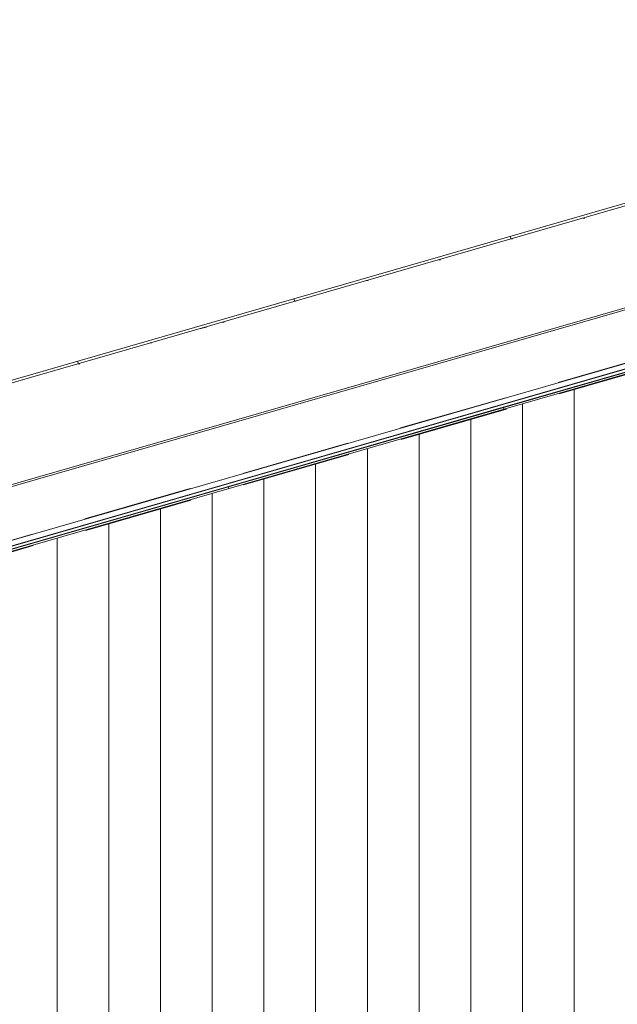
# Model space of a CAD drawing. Header units: millimetres. Extents: x -65 to 293624, y -1905 to 31061.
# Tile 43 of 256: x 32878 to 34034, y 16355 to 18259. Entities that reach past the tile are written whole.
import ezdxf

# ---------------------------------------------------------------- set-up
doc = ezdxf.new("R2010")
doc.units = ezdxf.units.MM
doc.header["$MEASUREMENT"] = 0
doc.linetypes.add('Hidden Line', pattern=[317.5, 211.666667, -105.833333])
for name, color, linetype in [('00 2D joon.AR', 7, 'Continuous'), ('1247 Fassaadi valgusti.AR', 7, 'Continuous'), ('1263 Katuse alusserv.AR', 7, 'Continuous'), ('1263 Katusekate - plekk.AR', 7, 'Continuous'), ('1264 Katusevarustus.AR', 7, 'Continuous')]:
    doc.layers.add(name, color=color, linetype=linetype)

# ---------------------------------------------------------------- blocks, each defined once
blk = doc.blocks.new('*X255', base_point=(-38239, 12361.4))
at = {"layer": '1263 Katuse alusserv.AR', "color": 7, "linetype": 'Continuous', "lineweight": 13}
for p, q in [((33813.8, 17509.2), (33814.7, 17505.7)), ((33281.9, 17355.9), (33282.7, 17352.3))]:
    blk.add_line(p, q, dxfattribs=at)
blk.add_point((33814.7, 17505.7), dxfattribs=at)
blk.add_point((33814.7, 17505.7), dxfattribs=at)
blk.add_point((33814.7, 17505.7), dxfattribs=at)
blk.add_point((33814.7, 17505.7), dxfattribs=at)
blk = doc.blocks.new('*X256', base_point=(-38239, 12361.4))
at = {"layer": '1263 Katuse alusserv.AR', "color": 7, "linetype": 'Continuous', "lineweight": 13}
for p, q in [((33813.8, 17509.2), (33814.7, 17505.7)), ((33281.9, 17355.9), (33282.7, 17352.3))]:
    blk.add_line(p, q, dxfattribs=at)
blk.add_point((33814.7, 17505.7), dxfattribs=at)
blk.add_point((33814.7, 17505.7), dxfattribs=at)
blk.add_point((33814.7, 17505.7), dxfattribs=at)
blk.add_point((33814.7, 17505.7), dxfattribs=at)
blk = doc.blocks.new('*X261', base_point=(-38239, 12361.4))
at = {"layer": '1263 Katuse alusserv.AR', "color": 7, "linetype": 'Continuous', "lineweight": 13}
for p, q in [((33950.6, 17544.9), (33950.6, 17505.7)), ((33950.6, 17544.9), (33950.6, 17505.7)), ((33850.6, 17516.1), (33850.6, 17505.7)), ((33850.6, 17516.1), (33850.6, 17505.7)), ((33850.6, 17505.7), (33850.6, 17441.8)), ((33850.6, 17505.7), (33850.6, 17441.8)), ((33950.6, 17505.7), (33950.6, 17441.8)), ((33950.6, 17505.7), (33950.6, 17441.8)), ((33750.6, 17487.2), (33750.6, 17441.8)), ((33750.6, 17487.2), (33750.6, 17441.8)), ((33650.6, 17458.4), (33650.6, 17441.8)), ((33650.6, 17458.4), (33650.6, 17441.8)), ((33650.6, 17441.8), (33650.6, 17377.9)), ((33650.6, 17441.8), (33650.6, 17377.9)), ((33750.6, 17441.8), (33750.6, 17377.9)), ((33750.6, 17441.8), (33750.6, 17377.9)), ((33850.6, 17441.8), (33850.6, 17377.9)), ((33850.6, 17441.8), (33850.6, 17377.9)), ((33950.6, 17441.8), (33950.6, 17377.9)), ((33950.6, 17441.8), (33950.6, 17377.9)), ((33550.6, 17429.5), (33550.6, 17377.9)), ((33550.6, 17429.5), (33550.6, 17377.9)), ((33450.6, 17400.7), (33450.6, 17377.9)), ((33450.6, 17400.7), (33450.6, 17377.9)), ((33350.6, 17371.9), (33350.6, 17313.9)), ((33350.6, 17371.9), (33350.6, 17313.9)), ((33450.6, 17377.9), (33450.6, 17313.9)), ((33450.6, 17377.9), (33450.6, 17313.9)), ((33550.6, 17377.9), (33550.6, 17313.9)), ((33550.6, 17377.9), (33550.6, 17313.9)), ((33650.6, 17377.9), (33650.6, 17313.9)), ((33650.6, 17377.9), (33650.6, 17313.9)), ((33750.6, 17377.9), (33750.6, 17313.9)), ((33750.6, 17377.9), (33750.6, 17313.9)), ((33850.6, 17377.9), (33850.6, 17313.9)), ((33850.6, 17377.9), (33850.6, 17313.9)), ((33950.6, 17377.9), (33950.6, 17313.9)), ((33950.6, 17377.9), (33950.6, 17313.9)), ((33250.6, 17343), (33250.6, 17313.9)), ((33250.6, 17343), (33250.6, 17313.9)), ((33150.6, 17314.2), (33150.6, 17313.9)), ((33150.6, 17314.2), (33150.6, 17313.9)), ((33150.6, 17313.9), (33150.6, 17250)), ((33150.6, 17313.9), (33150.6, 17250)), ((33250.6, 17313.9), (33250.6, 17250)), ((33250.6, 17313.9), (33250.6, 17250)), ((33350.6, 17313.9), (33350.6, 17250)), ((33350.6, 17313.9), (33350.6, 17250)), ((33450.6, 17313.9), (33450.6, 17250)), ((33450.6, 17313.9), (33450.6, 17250)), ((33550.6, 17313.9), (33550.6, 17250)), ((33550.6, 17313.9), (33550.6, 17250)), ((33650.6, 17313.9), (33650.6, 17250)), ((33650.6, 17313.9), (33650.6, 17250)), ((33750.6, 17313.9), (33750.6, 17250)), ((33750.6, 17313.9), (33750.6, 17250)), ((33850.6, 17313.9), (33850.6, 17250)), ((33850.6, 17313.9), (33850.6, 17250)), ((33950.6, 17313.9), (33950.6, 17250)), ((33950.6, 17313.9), (33950.6, 17250)), ((33050.6, 17285.3), (33050.6, 17250)), ((33050.6, 17285.3), (33050.6, 17250)), ((32950.6, 17256.5), (32950.6, 17250)), ((32950.6, 17256.5), (32950.6, 17250)), ((32950.6, 17250), (32950.6, 17186.1)), ((32950.6, 17250), (32950.6, 17186.1)), ((33050.6, 17250), (33050.6, 17186.1)), ((33050.6, 17250), (33050.6, 17186.1)), ((33150.6, 17250), (33150.6, 17186.1)), ((33150.6, 17250), (33150.6, 17186.1)), ((33250.6, 17250), (33250.6, 17186.1)), ((33250.6, 17250), (33250.6, 17186.1)), ((33350.6, 17250), (33350.6, 17186.1)), ((33350.6, 17250), (33350.6, 17186.1)), ((33450.6, 17250), (33450.6, 17186.1)), ((33450.6, 17250), (33450.6, 17186.1)), ((33550.6, 17250), (33550.6, 17186.1)), ((33550.6, 17250), (33550.6, 17186.1)), ((33650.6, 17250), (33650.6, 17186.1)), ((33650.6, 17250), (33650.6, 17186.1)), ((33750.6, 17250), (33750.6, 17186.1)), ((33750.6, 17250), (33750.6, 17186.1)), ((33850.6, 17250), (33850.6, 17186.1)), ((33850.6, 17250), (33850.6, 17186.1)), ((33950.6, 17250), (33950.6, 17186.1)), ((33950.6, 17250), (33950.6, 17186.1)), ((32950.6, 17186.1), (32950.6, 17122.2)), ((32950.6, 17186.1), (32950.6, 17122.2)), ((33050.6, 17186.1), (33050.6, 17122.2)), ((33050.6, 17186.1), (33050.6, 17122.2)), ((33150.6, 17186.1), (33150.6, 17122.2)), ((33150.6, 17186.1), (33150.6, 17122.2)), ((33250.6, 17186.1), (33250.6, 17122.2)), ((33250.6, 17186.1), (33250.6, 17122.2)), ((33350.6, 17186.1), (33350.6, 17122.2)), ((33350.6, 17186.1), (33350.6, 17122.2)), ((33450.6, 17186.1), (33450.6, 17122.2)), ((33450.6, 17186.1), (33450.6, 17122.2)), ((33550.6, 17186.1), (33550.6, 17122.2)), ((33550.6, 17186.1), (33550.6, 17122.2)), ((33650.6, 17186.1), (33650.6, 17122.2)), ((33650.6, 17186.1), (33650.6, 17122.2)), ((33750.6, 17186.1), (33750.6, 17122.2)), ((33750.6, 17186.1), (33750.6, 17122.2)), ((33850.6, 17186.1), (33850.6, 17122.2)), ((33850.6, 17186.1), (33850.6, 17122.2)), ((33950.6, 17186.1), (33950.6, 17122.2)), ((33950.6, 17186.1), (33950.6, 17122.2)), ((32950.6, 17122.2), (32950.6, 17058.3)), ((32950.6, 17122.2), (32950.6, 17058.3)), ((33050.6, 17122.2), (33050.6, 17058.3)), ((33050.6, 17122.2), (33050.6, 17058.3)), ((33150.6, 17122.2), (33150.6, 17058.3)), ((33150.6, 17122.2), (33150.6, 17058.3)), ((33250.6, 17122.2), (33250.6, 17058.3)), ((33250.6, 17122.2), (33250.6, 17058.3)), ((33350.6, 17122.2), (33350.6, 17058.3)), ((33350.6, 17122.2), (33350.6, 17058.3)), ((33450.6, 17122.2), (33450.6, 17058.3)), ((33450.6, 17122.2), (33450.6, 17058.3)), ((33550.6, 17122.2), (33550.6, 17058.3)), ((33550.6, 17122.2), (33550.6, 17058.3)), ((33650.6, 17122.2), (33650.6, 17058.3)), ((33650.6, 17122.2), (33650.6, 17058.3)), ((33750.6, 17122.2), (33750.6, 17058.3)), ((33750.6, 17122.2), (33750.6, 17058.3)), ((33850.6, 17122.2), (33850.6, 17058.3)), ((33850.6, 17122.2), (33850.6, 17058.3)), ((33950.6, 17122.2), (33950.6, 17058.3)), ((33950.6, 17122.2), (33950.6, 17058.3)), ((32950.6, 17058.3), (32950.6, 16994.4)), ((32950.6, 17058.3), (32950.6, 16994.4)), ((33050.6, 17058.3), (33050.6, 16994.4)), ((33050.6, 17058.3), (33050.6, 16994.4)), ((33150.6, 17058.3), (33150.6, 16994.4)), ((33150.6, 17058.3), (33150.6, 16994.4)), ((33250.6, 17058.3), (33250.6, 16994.4)), ((33250.6, 17058.3), (33250.6, 16994.4)), ((33350.6, 17058.3), (33350.6, 16994.4)), ((33350.6, 17058.3), (33350.6, 16994.4)), ((33450.6, 17058.3), (33450.6, 16994.4)), ((33450.6, 17058.3), (33450.6, 16994.4)), ((33550.6, 17058.3), (33550.6, 16994.4)), ((33550.6, 17058.3), (33550.6, 16994.4)), ((33650.6, 17058.3), (33650.6, 16994.4)), ((33650.6, 17058.3), (33650.6, 16994.4)), ((33750.6, 17058.3), (33750.6, 16994.4)), ((33750.6, 17058.3), (33750.6, 16994.4)), ((33850.6, 17058.3), (33850.6, 16994.4)), ((33850.6, 17058.3), (33850.6, 16994.4)), ((33950.6, 17058.3), (33950.6, 16994.4)), ((33950.6, 17058.3), (33950.6, 16994.4)), ((32950.6, 16994.4), (32950.6, 16930.4)), ((32950.6, 16994.4), (32950.6, 16930.4)), ((33050.6, 16994.4), (33050.6, 16930.4)), ((33050.6, 16994.4), (33050.6, 16930.4)), ((33150.6, 16994.4), (33150.6, 16930.4)), ((33150.6, 16994.4), (33150.6, 16930.4)), ((33250.6, 16994.4), (33250.6, 16930.4)), ((33250.6, 16994.4), (33250.6, 16930.4)), ((33350.6, 16994.4), (33350.6, 16930.4)), ((33350.6, 16994.4), (33350.6, 16930.4)), ((33450.6, 16994.4), (33450.6, 16930.4)), ((33450.6, 16994.4), (33450.6, 16930.4)), ((33550.6, 16994.4), (33550.6, 16930.4)), ((33550.6, 16994.4), (33550.6, 16930.4)), ((33650.6, 16994.4), (33650.6, 16930.4)), ((33650.6, 16994.4), (33650.6, 16930.4)), ((33750.6, 16994.4), (33750.6, 16930.4)), ((33750.6, 16994.4), (33750.6, 16930.4)), ((33850.6, 16994.4), (33850.6, 16930.4)), ((33850.6, 16994.4), (33850.6, 16930.4)), ((33950.6, 16994.4), (33950.6, 16930.4)), ((33950.6, 16994.4), (33950.6, 16930.4)), ((32950.6, 16930.4), (32950.6, 16866.5)), ((32950.6, 16930.4), (32950.6, 16866.5)), ((33050.6, 16930.4), (33050.6, 16866.5)), ((33050.6, 16930.4), (33050.6, 16866.5)), ((33150.6, 16930.4), (33150.6, 16866.5)), ((33150.6, 16930.4), (33150.6, 16866.5)), ((33250.6, 16930.4), (33250.6, 16866.5)), ((33250.6, 16930.4), (33250.6, 16866.5)), ((33350.6, 16930.4), (33350.6, 16866.5)), ((33350.6, 16930.4), (33350.6, 16866.5)), ((33450.6, 16930.4), (33450.6, 16866.5)), ((33450.6, 16930.4), (33450.6, 16866.5)), ((33550.6, 16930.4), (33550.6, 16866.5)), ((33550.6, 16930.4), (33550.6, 16866.5)), ((33650.6, 16930.4), (33650.6, 16866.5)), ((33650.6, 16930.4), (33650.6, 16866.5)), ((33750.6, 16930.4), (33750.6, 16866.5)), ((33750.6, 16930.4), (33750.6, 16866.5)), ((33850.6, 16930.4), (33850.6, 16866.5)), ((33850.6, 16930.4), (33850.6, 16866.5)), ((33950.6, 16930.4), (33950.6, 16866.5)), ((33950.6, 16930.4), (33950.6, 16866.5)), ((32950.6, 16866.5), (32950.6, 16802.6)), ((32950.6, 16866.5), (32950.6, 16802.6)), ((33050.6, 16866.5), (33050.6, 16802.6)), ((33050.6, 16866.5), (33050.6, 16802.6)), ((33150.6, 16866.5), (33150.6, 16802.6)), ((33150.6, 16866.5), (33150.6, 16802.6)), ((33250.6, 16866.5), (33250.6, 16802.6)), ((33250.6, 16866.5), (33250.6, 16802.6)), ((33350.6, 16866.5), (33350.6, 16802.6)), ((33350.6, 16866.5), (33350.6, 16802.6)), ((33450.6, 16866.5), (33450.6, 16802.6)), ((33450.6, 16866.5), (33450.6, 16802.6)), ((33550.6, 16866.5), (33550.6, 16802.6)), ((33550.6, 16866.5), (33550.6, 16802.6)), ((33650.6, 16866.5), (33650.6, 16802.6)), ((33650.6, 16866.5), (33650.6, 16802.6)), ((33750.6, 16866.5), (33750.6, 16802.6)), ((33750.6, 16866.5), (33750.6, 16802.6)), ((33850.6, 16866.5), (33850.6, 16802.6)), ((33850.6, 16866.5), (33850.6, 16802.6)), ((33950.6, 16866.5), (33950.6, 16802.6)), ((33950.6, 16866.5), (33950.6, 16802.6)), ((32950.6, 16802.6), (32950.6, 16738.7)), ((32950.6, 16802.6), (32950.6, 16738.7)), ((33050.6, 16802.6), (33050.6, 16738.7)), ((33050.6, 16802.6), (33050.6, 16738.7)), ((33150.6, 16802.6), (33150.6, 16738.7)), ((33150.6, 16802.6), (33150.6, 16738.7)), ((33250.6, 16802.6), (33250.6, 16738.7)), ((33250.6, 16802.6), (33250.6, 16738.7)), ((33350.6, 16802.6), (33350.6, 16738.7)), ((33350.6, 16802.6), (33350.6, 16738.7)), ((33450.6, 16802.6), (33450.6, 16738.7)), ((33450.6, 16802.6), (33450.6, 16738.7)), ((33550.6, 16802.6), (33550.6, 16738.7)), ((33550.6, 16802.6), (33550.6, 16738.7)), ((33650.6, 16802.6), (33650.6, 16738.7)), ((33650.6, 16802.6), (33650.6, 16738.7)), ((33750.6, 16802.6), (33750.6, 16738.7)), ((33750.6, 16802.6), (33750.6, 16738.7)), ((33850.6, 16802.6), (33850.6, 16738.7)), ((33850.6, 16802.6), (33850.6, 16738.7)), ((33950.6, 16802.6), (33950.6, 16738.7)), ((33950.6, 16802.6), (33950.6, 16738.7)), ((32950.6, 16738.7), (32950.6, 16674.8)), ((32950.6, 16738.7), (32950.6, 16674.8)), ((33050.6, 16738.7), (33050.6, 16674.8)), ((33050.6, 16738.7), (33050.6, 16674.8)), ((33150.6, 16738.7), (33150.6, 16674.8)), ((33150.6, 16738.7), (33150.6, 16674.8)), ((33250.6, 16738.7), (33250.6, 16674.8)), ((33250.6, 16738.7), (33250.6, 16674.8)), ((33350.6, 16738.7), (33350.6, 16674.8)), ((33350.6, 16738.7), (33350.6, 16674.8)), ((33450.6, 16738.7), (33450.6, 16674.8)), ((33450.6, 16738.7), (33450.6, 16674.8)), ((33550.6, 16738.7), (33550.6, 16674.8)), ((33550.6, 16738.7), (33550.6, 16674.8)), ((33650.6, 16738.7), (33650.6, 16674.8)), ((33650.6, 16738.7), (33650.6, 16674.8)), ((33750.6, 16738.7), (33750.6, 16674.8)), ((33750.6, 16738.7), (33750.6, 16674.8)), ((33850.6, 16738.7), (33850.6, 16674.8)), ((33850.6, 16738.7), (33850.6, 16674.8)), ((33950.6, 16738.7), (33950.6, 16674.8)), ((33950.6, 16738.7), (33950.6, 16674.8)), ((32950.6, 16674.8), (32950.6, 16610.9)), ((32950.6, 16674.8), (32950.6, 16610.9)), ((33050.6, 16674.8), (33050.6, 16610.9)), ((33050.6, 16674.8), (33050.6, 16610.9)), ((33150.6, 16674.8), (33150.6, 16610.9)), ((33150.6, 16674.8), (33150.6, 16610.9)), ((33250.6, 16674.8), (33250.6, 16610.9)), ((33250.6, 16674.8), (33250.6, 16610.9)), ((33350.6, 16674.8), (33350.6, 16610.9)), ((33350.6, 16674.8), (33350.6, 16610.9)), ((33450.6, 16674.8), (33450.6, 16610.9)), ((33450.6, 16674.8), (33450.6, 16610.9)), ((33550.6, 16674.8), (33550.6, 16610.9)), ((33550.6, 16674.8), (33550.6, 16610.9)), ((33650.6, 16674.8), (33650.6, 16610.9)), ((33650.6, 16674.8), (33650.6, 16610.9)), ((33750.6, 16674.8), (33750.6, 16610.9)), ((33750.6, 16674.8), (33750.6, 16610.9)), ((33850.6, 16674.8), (33850.6, 16610.9)), ((33850.6, 16674.8), (33850.6, 16610.9)), ((33950.6, 16674.8), (33950.6, 16610.9)), ((33950.6, 16674.8), (33950.6, 16610.9)), ((32950.6, 16610.9), (32950.6, 16547)), ((32950.6, 16610.9), (32950.6, 16547)), ((33050.6, 16610.9), (33050.6, 16547)), ((33050.6, 16610.9), (33050.6, 16547)), ((33150.6, 16610.9), (33150.6, 16547)), ((33150.6, 16610.9), (33150.6, 16547)), ((33250.6, 16610.9), (33250.6, 16547)), ((33250.6, 16610.9), (33250.6, 16547)), ((33350.6, 16610.9), (33350.6, 16547)), ((33350.6, 16610.9), (33350.6, 16547)), ((33450.6, 16610.9), (33450.6, 16547)), ((33450.6, 16610.9), (33450.6, 16547)), ((33550.6, 16610.9), (33550.6, 16547)), ((33550.6, 16610.9), (33550.6, 16547)), ((33650.6, 16610.9), (33650.6, 16547)), ((33650.6, 16610.9), (33650.6, 16547)), ((33750.6, 16610.9), (33750.6, 16547)), ((33750.6, 16610.9), (33750.6, 16547)), ((33850.6, 16610.9), (33850.6, 16547)), ((33850.6, 16610.9), (33850.6, 16547)), ((33950.6, 16610.9), (33950.6, 16547)), ((33950.6, 16610.9), (33950.6, 16547)), ((32950.6, 16547), (32950.6, 16483)), ((32950.6, 16547), (32950.6, 16483)), ((33050.6, 16547), (33050.6, 16483)), ((33050.6, 16547), (33050.6, 16483)), ((33150.6, 16547), (33150.6, 16483)), ((33150.6, 16547), (33150.6, 16483)), ((33250.6, 16547), (33250.6, 16483)), ((33250.6, 16547), (33250.6, 16483)), ((33350.6, 16547), (33350.6, 16483)), ((33350.6, 16547), (33350.6, 16483)), ((33450.6, 16547), (33450.6, 16483)), ((33450.6, 16547), (33450.6, 16483)), ((33550.6, 16547), (33550.6, 16483)), ((33550.6, 16547), (33550.6, 16483)), ((33650.6, 16547), (33650.6, 16483)), ((33650.6, 16547), (33650.6, 16483)), ((33750.6, 16547), (33750.6, 16483)), ((33750.6, 16547), (33750.6, 16483)), ((33850.6, 16547), (33850.6, 16483)), ((33850.6, 16547), (33850.6, 16483)), ((33950.6, 16547), (33950.6, 16483)), ((33950.6, 16547), (33950.6, 16483)), ((32950.6, 16483), (32950.6, 16419.1)), ((32950.6, 16483), (32950.6, 16419.1)), ((33050.6, 16483), (33050.6, 16419.1)), ((33050.6, 16483), (33050.6, 16419.1)), ((33150.6, 16483), (33150.6, 16419.1)), ((33150.6, 16483), (33150.6, 16419.1)), ((33250.6, 16483), (33250.6, 16419.1)), ((33250.6, 16483), (33250.6, 16419.1)), ((33350.6, 16483), (33350.6, 16419.1)), ((33350.6, 16483), (33350.6, 16419.1)), ((33450.6, 16483), (33450.6, 16419.1)), ((33450.6, 16483), (33450.6, 16419.1)), ((33550.6, 16483), (33550.6, 16419.1)), ((33550.6, 16483), (33550.6, 16419.1)), ((33650.6, 16483), (33650.6, 16419.1)), ((33650.6, 16483), (33650.6, 16419.1)), ((33750.6, 16483), (33750.6, 16419.1)), ((33750.6, 16483), (33750.6, 16419.1)), ((33850.6, 16483), (33850.6, 16419.1)), ((33850.6, 16483), (33850.6, 16419.1)), ((33950.6, 16483), (33950.6, 16419.1)), ((33950.6, 16483), (33950.6, 16419.1)), ((32950.6, 16419.1), (32950.6, 16355.2)), ((32950.6, 16419.1), (32950.6, 16355.2)), ((33050.6, 16419.1), (33050.6, 16355.2)), ((33050.6, 16419.1), (33050.6, 16355.2)), ((33150.6, 16419.1), (33150.6, 16355.2)), ((33150.6, 16419.1), (33150.6, 16355.2)), ((33250.6, 16419.1), (33250.6, 16355.2)), ((33250.6, 16419.1), (33250.6, 16355.2)), ((33350.6, 16419.1), (33350.6, 16355.2)), ((33350.6, 16419.1), (33350.6, 16355.2)), ((33450.6, 16419.1), (33450.6, 16355.2)), ((33450.6, 16419.1), (33450.6, 16355.2)), ((33550.6, 16419.1), (33550.6, 16355.2)), ((33550.6, 16419.1), (33550.6, 16355.2)), ((33650.6, 16419.1), (33650.6, 16355.2)), ((33650.6, 16419.1), (33650.6, 16355.2)), ((33750.6, 16419.1), (33750.6, 16355.2)), ((33750.6, 16419.1), (33750.6, 16355.2)), ((33850.6, 16419.1), (33850.6, 16355.2)), ((33850.6, 16419.1), (33850.6, 16355.2)), ((33950.6, 16419.1), (33950.6, 16355.2)), ((33950.6, 16419.1), (33950.6, 16355.2)), ((32950.6, 16355.2), (32950.6, 16291.3)), ((33050.6, 16355.2), (33050.6, 16291.3)), ((33150.6, 16355.2), (33150.6, 16291.3)), ((33250.6, 16355.2), (33250.6, 16291.3)), ((33350.6, 16355.2), (33350.6, 16291.3)), ((33450.6, 16355.2), (33450.6, 16291.3)), ((33550.6, 16355.2), (33550.6, 16291.3)), ((33650.6, 16355.2), (33650.6, 16291.3)), ((33750.6, 16355.2), (33750.6, 16291.3)), ((33850.6, 16355.2), (33850.6, 16291.3)), ((33950.6, 16355.2), (33950.6, 16291.3))]:
    blk.add_line(p, q, dxfattribs=at)
blk = doc.blocks.new('*X262', base_point=(-38239, 12361.4))
at = {"layer": '1263 Katuse alusserv.AR', "color": 7, "linetype": 'Continuous', "lineweight": 13}
for p, q in [((33950.6, 17544.9), (33950.6, 17505.7)), ((33950.6, 17544.9), (33950.6, 17505.7)), ((33850.6, 17516.1), (33850.6, 17505.7)), ((33850.6, 17516.1), (33850.6, 17505.7)), ((33850.6, 17505.7), (33850.6, 17441.8)), ((33850.6, 17505.7), (33850.6, 17441.8)), ((33950.6, 17505.7), (33950.6, 17441.8)), ((33950.6, 17505.7), (33950.6, 17441.8)), ((33750.6, 17487.2), (33750.6, 17441.8)), ((33750.6, 17487.2), (33750.6, 17441.8)), ((33650.6, 17458.4), (33650.6, 17441.8)), ((33650.6, 17458.4), (33650.6, 17441.8)), ((33650.6, 17441.8), (33650.6, 17377.9)), ((33650.6, 17441.8), (33650.6, 17377.9)), ((33750.6, 17441.8), (33750.6, 17377.9)), ((33750.6, 17441.8), (33750.6, 17377.9)), ((33850.6, 17441.8), (33850.6, 17377.9)), ((33850.6, 17441.8), (33850.6, 17377.9)), ((33950.6, 17441.8), (33950.6, 17377.9)), ((33950.6, 17441.8), (33950.6, 17377.9)), ((33550.6, 17429.5), (33550.6, 17377.9)), ((33550.6, 17429.5), (33550.6, 17377.9)), ((33450.6, 17400.7), (33450.6, 17377.9)), ((33450.6, 17400.7), (33450.6, 17377.9)), ((33350.6, 17371.9), (33350.6, 17313.9)), ((33350.6, 17371.9), (33350.6, 17313.9)), ((33450.6, 17377.9), (33450.6, 17313.9)), ((33450.6, 17377.9), (33450.6, 17313.9)), ((33550.6, 17377.9), (33550.6, 17313.9)), ((33550.6, 17377.9), (33550.6, 17313.9)), ((33650.6, 17377.9), (33650.6, 17313.9)), ((33650.6, 17377.9), (33650.6, 17313.9)), ((33750.6, 17377.9), (33750.6, 17313.9)), ((33750.6, 17377.9), (33750.6, 17313.9)), ((33850.6, 17377.9), (33850.6, 17313.9)), ((33850.6, 17377.9), (33850.6, 17313.9)), ((33950.6, 17377.9), (33950.6, 17313.9)), ((33950.6, 17377.9), (33950.6, 17313.9)), ((33250.6, 17343), (33250.6, 17313.9)), ((33250.6, 17343), (33250.6, 17313.9)), ((33150.6, 17314.2), (33150.6, 17313.9)), ((33150.6, 17314.2), (33150.6, 17313.9)), ((33150.6, 17313.9), (33150.6, 17250)), ((33150.6, 17313.9), (33150.6, 17250)), ((33250.6, 17313.9), (33250.6, 17250)), ((33250.6, 17313.9), (33250.6, 17250)), ((33350.6, 17313.9), (33350.6, 17250)), ((33350.6, 17313.9), (33350.6, 17250)), ((33450.6, 17313.9), (33450.6, 17250)), ((33450.6, 17313.9), (33450.6, 17250)), ((33550.6, 17313.9), (33550.6, 17250)), ((33550.6, 17313.9), (33550.6, 17250)), ((33650.6, 17313.9), (33650.6, 17250)), ((33650.6, 17313.9), (33650.6, 17250)), ((33750.6, 17313.9), (33750.6, 17250)), ((33750.6, 17313.9), (33750.6, 17250)), ((33850.6, 17313.9), (33850.6, 17250)), ((33850.6, 17313.9), (33850.6, 17250)), ((33950.6, 17313.9), (33950.6, 17250)), ((33950.6, 17313.9), (33950.6, 17250)), ((33050.6, 17285.3), (33050.6, 17250)), ((33050.6, 17285.3), (33050.6, 17250)), ((32950.6, 17256.5), (32950.6, 17250)), ((32950.6, 17256.5), (32950.6, 17250)), ((32950.6, 17250), (32950.6, 17186.1)), ((32950.6, 17250), (32950.6, 17186.1)), ((33050.6, 17250), (33050.6, 17186.1)), ((33050.6, 17250), (33050.6, 17186.1)), ((33150.6, 17250), (33150.6, 17186.1)), ((33150.6, 17250), (33150.6, 17186.1)), ((33250.6, 17250), (33250.6, 17186.1)), ((33250.6, 17250), (33250.6, 17186.1)), ((33350.6, 17250), (33350.6, 17186.1)), ((33350.6, 17250), (33350.6, 17186.1)), ((33450.6, 17250), (33450.6, 17186.1)), ((33450.6, 17250), (33450.6, 17186.1)), ((33550.6, 17250), (33550.6, 17186.1)), ((33550.6, 17250), (33550.6, 17186.1)), ((33650.6, 17250), (33650.6, 17186.1)), ((33650.6, 17250), (33650.6, 17186.1)), ((33750.6, 17250), (33750.6, 17186.1)), ((33750.6, 17250), (33750.6, 17186.1)), ((33850.6, 17250), (33850.6, 17186.1)), ((33850.6, 17250), (33850.6, 17186.1)), ((33950.6, 17250), (33950.6, 17186.1)), ((33950.6, 17250), (33950.6, 17186.1)), ((32950.6, 17186.1), (32950.6, 17122.2)), ((32950.6, 17186.1), (32950.6, 17122.2)), ((33050.6, 17186.1), (33050.6, 17122.2)), ((33050.6, 17186.1), (33050.6, 17122.2)), ((33150.6, 17186.1), (33150.6, 17122.2)), ((33150.6, 17186.1), (33150.6, 17122.2)), ((33250.6, 17186.1), (33250.6, 17122.2)), ((33250.6, 17186.1), (33250.6, 17122.2)), ((33350.6, 17186.1), (33350.6, 17122.2)), ((33350.6, 17186.1), (33350.6, 17122.2)), ((33450.6, 17186.1), (33450.6, 17122.2)), ((33450.6, 17186.1), (33450.6, 17122.2)), ((33550.6, 17186.1), (33550.6, 17122.2)), ((33550.6, 17186.1), (33550.6, 17122.2)), ((33650.6, 17186.1), (33650.6, 17122.2)), ((33650.6, 17186.1), (33650.6, 17122.2)), ((33750.6, 17186.1), (33750.6, 17122.2)), ((33750.6, 17186.1), (33750.6, 17122.2)), ((33850.6, 17186.1), (33850.6, 17122.2)), ((33850.6, 17186.1), (33850.6, 17122.2)), ((33950.6, 17186.1), (33950.6, 17122.2)), ((33950.6, 17186.1), (33950.6, 17122.2)), ((32950.6, 17122.2), (32950.6, 17058.3)), ((32950.6, 17122.2), (32950.6, 17058.3)), ((33050.6, 17122.2), (33050.6, 17058.3)), ((33050.6, 17122.2), (33050.6, 17058.3)), ((33150.6, 17122.2), (33150.6, 17058.3)), ((33150.6, 17122.2), (33150.6, 17058.3)), ((33250.6, 17122.2), (33250.6, 17058.3)), ((33250.6, 17122.2), (33250.6, 17058.3)), ((33350.6, 17122.2), (33350.6, 17058.3)), ((33350.6, 17122.2), (33350.6, 17058.3)), ((33450.6, 17122.2), (33450.6, 17058.3)), ((33450.6, 17122.2), (33450.6, 17058.3)), ((33550.6, 17122.2), (33550.6, 17058.3)), ((33550.6, 17122.2), (33550.6, 17058.3)), ((33650.6, 17122.2), (33650.6, 17058.3)), ((33650.6, 17122.2), (33650.6, 17058.3)), ((33750.6, 17122.2), (33750.6, 17058.3)), ((33750.6, 17122.2), (33750.6, 17058.3)), ((33850.6, 17122.2), (33850.6, 17058.3)), ((33850.6, 17122.2), (33850.6, 17058.3)), ((33950.6, 17122.2), (33950.6, 17058.3)), ((33950.6, 17122.2), (33950.6, 17058.3)), ((32950.6, 17058.3), (32950.6, 16994.4)), ((32950.6, 17058.3), (32950.6, 16994.4)), ((33050.6, 17058.3), (33050.6, 16994.4)), ((33050.6, 17058.3), (33050.6, 16994.4)), ((33150.6, 17058.3), (33150.6, 16994.4)), ((33150.6, 17058.3), (33150.6, 16994.4)), ((33250.6, 17058.3), (33250.6, 16994.4)), ((33250.6, 17058.3), (33250.6, 16994.4)), ((33350.6, 17058.3), (33350.6, 16994.4)), ((33350.6, 17058.3), (33350.6, 16994.4)), ((33450.6, 17058.3), (33450.6, 16994.4)), ((33450.6, 17058.3), (33450.6, 16994.4)), ((33550.6, 17058.3), (33550.6, 16994.4)), ((33550.6, 17058.3), (33550.6, 16994.4)), ((33650.6, 17058.3), (33650.6, 16994.4)), ((33650.6, 17058.3), (33650.6, 16994.4)), ((33750.6, 17058.3), (33750.6, 16994.4)), ((33750.6, 17058.3), (33750.6, 16994.4)), ((33850.6, 17058.3), (33850.6, 16994.4)), ((33850.6, 17058.3), (33850.6, 16994.4)), ((33950.6, 17058.3), (33950.6, 16994.4)), ((33950.6, 17058.3), (33950.6, 16994.4)), ((32950.6, 16994.4), (32950.6, 16930.4)), ((32950.6, 16994.4), (32950.6, 16930.4)), ((33050.6, 16994.4), (33050.6, 16930.4)), ((33050.6, 16994.4), (33050.6, 16930.4)), ((33150.6, 16994.4), (33150.6, 16930.4)), ((33150.6, 16994.4), (33150.6, 16930.4)), ((33250.6, 16994.4), (33250.6, 16930.4)), ((33250.6, 16994.4), (33250.6, 16930.4)), ((33350.6, 16994.4), (33350.6, 16930.4)), ((33350.6, 16994.4), (33350.6, 16930.4)), ((33450.6, 16994.4), (33450.6, 16930.4)), ((33450.6, 16994.4), (33450.6, 16930.4)), ((33550.6, 16994.4), (33550.6, 16930.4)), ((33550.6, 16994.4), (33550.6, 16930.4)), ((33650.6, 16994.4), (33650.6, 16930.4)), ((33650.6, 16994.4), (33650.6, 16930.4)), ((33750.6, 16994.4), (33750.6, 16930.4)), ((33750.6, 16994.4), (33750.6, 16930.4)), ((33850.6, 16994.4), (33850.6, 16930.4)), ((33850.6, 16994.4), (33850.6, 16930.4)), ((33950.6, 16994.4), (33950.6, 16930.4)), ((33950.6, 16994.4), (33950.6, 16930.4)), ((32950.6, 16930.4), (32950.6, 16866.5)), ((32950.6, 16930.4), (32950.6, 16866.5)), ((33050.6, 16930.4), (33050.6, 16866.5)), ((33050.6, 16930.4), (33050.6, 16866.5)), ((33150.6, 16930.4), (33150.6, 16866.5)), ((33150.6, 16930.4), (33150.6, 16866.5)), ((33250.6, 16930.4), (33250.6, 16866.5)), ((33250.6, 16930.4), (33250.6, 16866.5)), ((33350.6, 16930.4), (33350.6, 16866.5)), ((33350.6, 16930.4), (33350.6, 16866.5)), ((33450.6, 16930.4), (33450.6, 16866.5)), ((33450.6, 16930.4), (33450.6, 16866.5)), ((33550.6, 16930.4), (33550.6, 16866.5)), ((33550.6, 16930.4), (33550.6, 16866.5)), ((33650.6, 16930.4), (33650.6, 16866.5)), ((33650.6, 16930.4), (33650.6, 16866.5)), ((33750.6, 16930.4), (33750.6, 16866.5)), ((33750.6, 16930.4), (33750.6, 16866.5)), ((33850.6, 16930.4), (33850.6, 16866.5)), ((33850.6, 16930.4), (33850.6, 16866.5)), ((33950.6, 16930.4), (33950.6, 16866.5)), ((33950.6, 16930.4), (33950.6, 16866.5)), ((32950.6, 16866.5), (32950.6, 16802.6)), ((32950.6, 16866.5), (32950.6, 16802.6)), ((33050.6, 16866.5), (33050.6, 16802.6)), ((33050.6, 16866.5), (33050.6, 16802.6)), ((33150.6, 16866.5), (33150.6, 16802.6)), ((33150.6, 16866.5), (33150.6, 16802.6)), ((33250.6, 16866.5), (33250.6, 16802.6)), ((33250.6, 16866.5), (33250.6, 16802.6)), ((33350.6, 16866.5), (33350.6, 16802.6)), ((33350.6, 16866.5), (33350.6, 16802.6)), ((33450.6, 16866.5), (33450.6, 16802.6)), ((33450.6, 16866.5), (33450.6, 16802.6)), ((33550.6, 16866.5), (33550.6, 16802.6)), ((33550.6, 16866.5), (33550.6, 16802.6)), ((33650.6, 16866.5), (33650.6, 16802.6)), ((33650.6, 16866.5), (33650.6, 16802.6)), ((33750.6, 16866.5), (33750.6, 16802.6)), ((33750.6, 16866.5), (33750.6, 16802.6)), ((33850.6, 16866.5), (33850.6, 16802.6)), ((33850.6, 16866.5), (33850.6, 16802.6)), ((33950.6, 16866.5), (33950.6, 16802.6)), ((33950.6, 16866.5), (33950.6, 16802.6)), ((32950.6, 16802.6), (32950.6, 16738.7)), ((32950.6, 16802.6), (32950.6, 16738.7)), ((33050.6, 16802.6), (33050.6, 16738.7)), ((33050.6, 16802.6), (33050.6, 16738.7)), ((33150.6, 16802.6), (33150.6, 16738.7)), ((33150.6, 16802.6), (33150.6, 16738.7)), ((33250.6, 16802.6), (33250.6, 16738.7)), ((33250.6, 16802.6), (33250.6, 16738.7)), ((33350.6, 16802.6), (33350.6, 16738.7)), ((33350.6, 16802.6), (33350.6, 16738.7)), ((33450.6, 16802.6), (33450.6, 16738.7)), ((33450.6, 16802.6), (33450.6, 16738.7)), ((33550.6, 16802.6), (33550.6, 16738.7)), ((33550.6, 16802.6), (33550.6, 16738.7)), ((33650.6, 16802.6), (33650.6, 16738.7)), ((33650.6, 16802.6), (33650.6, 16738.7)), ((33750.6, 16802.6), (33750.6, 16738.7)), ((33750.6, 16802.6), (33750.6, 16738.7)), ((33850.6, 16802.6), (33850.6, 16738.7)), ((33850.6, 16802.6), (33850.6, 16738.7)), ((33950.6, 16802.6), (33950.6, 16738.7)), ((33950.6, 16802.6), (33950.6, 16738.7)), ((32950.6, 16738.7), (32950.6, 16674.8)), ((32950.6, 16738.7), (32950.6, 16674.8)), ((33050.6, 16738.7), (33050.6, 16674.8)), ((33050.6, 16738.7), (33050.6, 16674.8)), ((33150.6, 16738.7), (33150.6, 16674.8)), ((33150.6, 16738.7), (33150.6, 16674.8)), ((33250.6, 16738.7), (33250.6, 16674.8)), ((33250.6, 16738.7), (33250.6, 16674.8)), ((33350.6, 16738.7), (33350.6, 16674.8)), ((33350.6, 16738.7), (33350.6, 16674.8)), ((33450.6, 16738.7), (33450.6, 16674.8)), ((33450.6, 16738.7), (33450.6, 16674.8)), ((33550.6, 16738.7), (33550.6, 16674.8)), ((33550.6, 16738.7), (33550.6, 16674.8)), ((33650.6, 16738.7), (33650.6, 16674.8)), ((33650.6, 16738.7), (33650.6, 16674.8)), ((33750.6, 16738.7), (33750.6, 16674.8)), ((33750.6, 16738.7), (33750.6, 16674.8)), ((33850.6, 16738.7), (33850.6, 16674.8)), ((33850.6, 16738.7), (33850.6, 16674.8)), ((33950.6, 16738.7), (33950.6, 16674.8)), ((33950.6, 16738.7), (33950.6, 16674.8)), ((32950.6, 16674.8), (32950.6, 16610.9)), ((32950.6, 16674.8), (32950.6, 16610.9)), ((33050.6, 16674.8), (33050.6, 16610.9)), ((33050.6, 16674.8), (33050.6, 16610.9)), ((33150.6, 16674.8), (33150.6, 16610.9)), ((33150.6, 16674.8), (33150.6, 16610.9)), ((33250.6, 16674.8), (33250.6, 16610.9)), ((33250.6, 16674.8), (33250.6, 16610.9)), ((33350.6, 16674.8), (33350.6, 16610.9)), ((33350.6, 16674.8), (33350.6, 16610.9)), ((33450.6, 16674.8), (33450.6, 16610.9)), ((33450.6, 16674.8), (33450.6, 16610.9)), ((33550.6, 16674.8), (33550.6, 16610.9)), ((33550.6, 16674.8), (33550.6, 16610.9)), ((33650.6, 16674.8), (33650.6, 16610.9)), ((33650.6, 16674.8), (33650.6, 16610.9)), ((33750.6, 16674.8), (33750.6, 16610.9)), ((33750.6, 16674.8), (33750.6, 16610.9)), ((33850.6, 16674.8), (33850.6, 16610.9)), ((33850.6, 16674.8), (33850.6, 16610.9)), ((33950.6, 16674.8), (33950.6, 16610.9)), ((33950.6, 16674.8), (33950.6, 16610.9)), ((32950.6, 16610.9), (32950.6, 16547)), ((32950.6, 16610.9), (32950.6, 16547)), ((33050.6, 16610.9), (33050.6, 16547)), ((33050.6, 16610.9), (33050.6, 16547)), ((33150.6, 16610.9), (33150.6, 16547)), ((33150.6, 16610.9), (33150.6, 16547)), ((33250.6, 16610.9), (33250.6, 16547)), ((33250.6, 16610.9), (33250.6, 16547)), ((33350.6, 16610.9), (33350.6, 16547)), ((33350.6, 16610.9), (33350.6, 16547)), ((33450.6, 16610.9), (33450.6, 16547)), ((33450.6, 16610.9), (33450.6, 16547)), ((33550.6, 16610.9), (33550.6, 16547)), ((33550.6, 16610.9), (33550.6, 16547)), ((33650.6, 16610.9), (33650.6, 16547)), ((33650.6, 16610.9), (33650.6, 16547)), ((33750.6, 16610.9), (33750.6, 16547)), ((33750.6, 16610.9), (33750.6, 16547)), ((33850.6, 16610.9), (33850.6, 16547)), ((33850.6, 16610.9), (33850.6, 16547)), ((33950.6, 16610.9), (33950.6, 16547)), ((33950.6, 16610.9), (33950.6, 16547)), ((32950.6, 16547), (32950.6, 16483)), ((32950.6, 16547), (32950.6, 16483)), ((33050.6, 16547), (33050.6, 16483)), ((33050.6, 16547), (33050.6, 16483)), ((33150.6, 16547), (33150.6, 16483)), ((33150.6, 16547), (33150.6, 16483)), ((33250.6, 16547), (33250.6, 16483)), ((33250.6, 16547), (33250.6, 16483)), ((33350.6, 16547), (33350.6, 16483)), ((33350.6, 16547), (33350.6, 16483)), ((33450.6, 16547), (33450.6, 16483)), ((33450.6, 16547), (33450.6, 16483)), ((33550.6, 16547), (33550.6, 16483)), ((33550.6, 16547), (33550.6, 16483)), ((33650.6, 16547), (33650.6, 16483)), ((33650.6, 16547), (33650.6, 16483)), ((33750.6, 16547), (33750.6, 16483)), ((33750.6, 16547), (33750.6, 16483)), ((33850.6, 16547), (33850.6, 16483)), ((33850.6, 16547), (33850.6, 16483)), ((33950.6, 16547), (33950.6, 16483)), ((33950.6, 16547), (33950.6, 16483)), ((32950.6, 16483), (32950.6, 16419.1)), ((32950.6, 16483), (32950.6, 16419.1)), ((33050.6, 16483), (33050.6, 16419.1)), ((33050.6, 16483), (33050.6, 16419.1)), ((33150.6, 16483), (33150.6, 16419.1)), ((33150.6, 16483), (33150.6, 16419.1)), ((33250.6, 16483), (33250.6, 16419.1)), ((33250.6, 16483), (33250.6, 16419.1)), ((33350.6, 16483), (33350.6, 16419.1)), ((33350.6, 16483), (33350.6, 16419.1)), ((33450.6, 16483), (33450.6, 16419.1)), ((33450.6, 16483), (33450.6, 16419.1)), ((33550.6, 16483), (33550.6, 16419.1)), ((33550.6, 16483), (33550.6, 16419.1)), ((33650.6, 16483), (33650.6, 16419.1)), ((33650.6, 16483), (33650.6, 16419.1)), ((33750.6, 16483), (33750.6, 16419.1)), ((33750.6, 16483), (33750.6, 16419.1)), ((33850.6, 16483), (33850.6, 16419.1)), ((33850.6, 16483), (33850.6, 16419.1)), ((33950.6, 16483), (33950.6, 16419.1)), ((33950.6, 16483), (33950.6, 16419.1)), ((32950.6, 16419.1), (32950.6, 16355.2)), ((32950.6, 16419.1), (32950.6, 16355.2)), ((33050.6, 16419.1), (33050.6, 16355.2)), ((33050.6, 16419.1), (33050.6, 16355.2)), ((33150.6, 16419.1), (33150.6, 16355.2)), ((33150.6, 16419.1), (33150.6, 16355.2)), ((33250.6, 16419.1), (33250.6, 16355.2)), ((33250.6, 16419.1), (33250.6, 16355.2)), ((33350.6, 16419.1), (33350.6, 16355.2)), ((33350.6, 16419.1), (33350.6, 16355.2)), ((33450.6, 16419.1), (33450.6, 16355.2)), ((33450.6, 16419.1), (33450.6, 16355.2)), ((33550.6, 16419.1), (33550.6, 16355.2)), ((33550.6, 16419.1), (33550.6, 16355.2)), ((33650.6, 16419.1), (33650.6, 16355.2)), ((33650.6, 16419.1), (33650.6, 16355.2)), ((33750.6, 16419.1), (33750.6, 16355.2)), ((33750.6, 16419.1), (33750.6, 16355.2)), ((33850.6, 16419.1), (33850.6, 16355.2)), ((33850.6, 16419.1), (33850.6, 16355.2)), ((33950.6, 16419.1), (33950.6, 16355.2)), ((33950.6, 16419.1), (33950.6, 16355.2)), ((32950.6, 16355.2), (32950.6, 16291.3)), ((33050.6, 16355.2), (33050.6, 16291.3)), ((33150.6, 16355.2), (33150.6, 16291.3)), ((33250.6, 16355.2), (33250.6, 16291.3)), ((33350.6, 16355.2), (33350.6, 16291.3)), ((33450.6, 16355.2), (33450.6, 16291.3)), ((33550.6, 16355.2), (33550.6, 16291.3)), ((33650.6, 16355.2), (33650.6, 16291.3)), ((33750.6, 16355.2), (33750.6, 16291.3)), ((33850.6, 16355.2), (33850.6, 16291.3)), ((33950.6, 16355.2), (33950.6, 16291.3))]:
    blk.add_line(p, q, dxfattribs=at)
blk = doc.blocks.new('Section Element_243_2', base_point=(-38239, 12361.4))
at = {"layer": '1263 Katuse alusserv.AR', "color": 7, "linetype": 'Continuous', "lineweight": 13}
blk.add_line((43926.1, 20421.7), (28538.9, 15984.2), dxfattribs=at)
at = {"layer": '1263 Katuse alusserv.AR', "lineweight": 0}
for name in ['*X255', '*X256', '*X261', '*X262']:
    blk.add_blockref(name, (-38239, 12361.4), dxfattribs=at)
blk = doc.blocks.new('Section Element_248_2', base_point=(-38239, 12361.4))
at = {"layer": '1264 Katusevarustus.AR', "color": 7, "linetype": 'Continuous', "lineweight": 13}
for p, q in [((28395.2, 16072.7), (43896.7, 20538.8)), ((28397.7, 16069.5), (43896.7, 20534.8))]:
    blk.add_line(p, q, dxfattribs=at)
blk = doc.blocks.new('Section Element_260_2', base_point=(-38239, 12361.4))
at = {"layer": '1247 Fassaadi valgusti.AR', "color": 7, "linetype": 'Continuous', "lineweight": 13}
for p, q in [((33789, 17502.5), (34831.2, 17803)), ((33296.5, 17366), (33769.8, 17502.5)), ((33315.7, 17366), (33789, 17502.5)), ((33296.5, 17366.1), (33296.5, 17366))]:
    blk.add_line(p, q, dxfattribs=at)
blk = doc.blocks.new('Section Element_261_2', base_point=(-38239, 12361.4))
at = {"layer": '1247 Fassaadi valgusti.AR', "color": 7, "linetype": 'Continuous', "lineweight": 13}
for p, q in [((31780.9, 16928.9), (33296.5, 17366)), ((31800.1, 16928.9), (33315.7, 17366)), ((31780.9, 16929.4), (31780.9, 16928.9))]:
    blk.add_line(p, q, dxfattribs=at)
blk = doc.blocks.new('*X350', base_point=(-38239, 12361.4))
at = {"layer": '1263 Katusekate - plekk.AR', "color": 7, "linetype": 'Continuous', "lineweight": 13}
for p, q in [((33967.8, 17875.3), (33970.9, 17875.3)), ((33970.9, 17875.3), (33967.8, 17875.3)), ((33831.4, 17835), (33828.3, 17835)), ((33831.4, 17835), (33828.3, 17835)), ((33691.9, 17794.8), (33688.8, 17794.8)), ((33549.4, 17754.6), (33552.4, 17754.6)), ((33552.4, 17754.6), (33549.4, 17754.6)), ((33413, 17714.3), (33409.9, 17714.3)), ((33413, 17714.3), (33409.9, 17714.3)), ((33273.5, 17674.1), (33270.4, 17674.1)), ((33239.3, 17664.3), (33222.7, 17660.3)), ((33130.9, 17633.9), (33134, 17633.9)), ((33134, 17633.9), (33130.9, 17633.9)), ((32994.5, 17593.7), (32991.5, 17593.7)), ((32994.5, 17593.7), (32991.5, 17593.7))]:
    blk.add_line(p, q, dxfattribs=at)
blk = doc.blocks.new('*X351', base_point=(-38239, 12361.4))
at = {"layer": '1263 Katusekate - plekk.AR', "color": 7, "linetype": 'Continuous', "lineweight": 13}
for p, q in [((33967.8, 17875.3), (33970.9, 17875.3)), ((33970.9, 17875.3), (33967.8, 17875.3)), ((33831.4, 17835), (33828.3, 17835)), ((33831.4, 17835), (33828.3, 17835)), ((33691.9, 17794.8), (33688.8, 17794.8)), ((33549.4, 17754.6), (33552.4, 17754.6)), ((33552.4, 17754.6), (33549.4, 17754.6)), ((33413, 17714.3), (33409.9, 17714.3)), ((33413, 17714.3), (33409.9, 17714.3)), ((33273.5, 17674.1), (33270.4, 17674.1)), ((33239.3, 17664.3), (33222.7, 17660.3)), ((33130.9, 17633.9), (33134, 17633.9)), ((33134, 17633.9), (33130.9, 17633.9)), ((32994.5, 17593.7), (32991.5, 17593.7)), ((32994.5, 17593.7), (32991.5, 17593.7))]:
    blk.add_line(p, q, dxfattribs=at)
blk = doc.blocks.new('*X352', base_point=(-38239, 12361.4))
at = {"layer": '1263 Katusekate - plekk.AR', "color": 7, "linetype": 'Continuous', "lineweight": 13}
for p, q in [((33827.6, 17839.9), (33828.3, 17835)), ((33409.2, 17719.2), (33409.9, 17714.3)), ((32990.8, 17598.6), (32991.5, 17593.7))]:
    blk.add_line(p, q, dxfattribs=at)
blk = doc.blocks.new('Section Element_278_2', base_point=(-38239, 12361.4))
at = {"layer": '1263 Katusekate - plekk.AR', "color": 7, "linetype": 'Continuous', "lineweight": 13}
for p, q in [((28388.1, 16271.1), (43885.6, 20740.8)), ((43885.6, 20735.7), (28388.1, 16266))]:
    blk.add_line(p, q, dxfattribs=at)
at = {"layer": '1263 Katusekate - plekk.AR', "lineweight": 0}
for name in ['*X352', '*X350', '*X351']:
    blk.add_blockref(name, (-38239, 12361.4), dxfattribs=at)
blk = doc.blocks.new('Section Element_1030_2', base_point=(-38239, 12361.4))
at = {"layer": '1264 Katusevarustus.AR', "color": 7, "linetype": 'Continuous', "lineweight": 13}
for p, q in [((28398.2, 15966.3), (43896.7, 20431.5)), ((28468.1, 15975.6), (43904.9, 20423.1)), ((28470.6, 15976.1), (43905.9, 20423.2)), ((32245.7, 17057.4), (43926.1, 20422.6)), ((33769.8, 17502.5), (43907.9, 20423.3)), ((33789, 17502.5), (43926.1, 20423)), ((28492.5, 15982), (33769.8, 17502.5))]:
    blk.add_line(p, q, dxfattribs=at)

msp = doc.modelspace()

# ---------------------------------------------------------------- linework, layer by layer
at = {"layer": '00 2D joon.AR', "color": 41, "linetype": 'Hidden Line', "lineweight": 13, "true_color": 0xffeda8, "flags": 128}
msp.add_lwpolyline([(43885.6, 20430.4), (28538.2, 16005.9), (28544.2, 15985.2), (43891.6, 20409.6)], close=True, dxfattribs=at)

# ---------------------------------------------------------------- block references
at = {"layer": '1247 Fassaadi valgusti.AR', "lineweight": 0}
for name in ['Section Element_260_2', 'Section Element_261_2']:
    msp.add_blockref(name, (-38239, 12361.4), dxfattribs=at)
at = {"layer": '1263 Katuse alusserv.AR', "lineweight": 0}
msp.add_blockref('Section Element_243_2', (-38239, 12361.4), dxfattribs=at)
at = {"layer": '1263 Katusekate - plekk.AR', "lineweight": 0}
msp.add_blockref('Section Element_278_2', (-38239, 12361.4), dxfattribs=at)
at = {"layer": '1264 Katusevarustus.AR', "lineweight": 0}
for name in ['Section Element_248_2', 'Section Element_1030_2']:
    msp.add_blockref(name, (-38239, 12361.4), dxfattribs=at)

doc.saveas('drawing.dxf')
